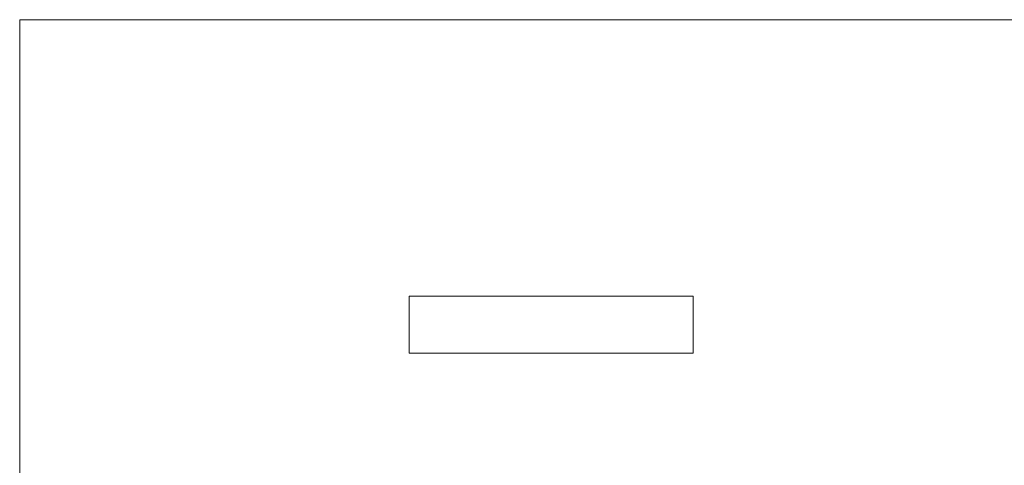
# Model space of a CAD drawing. Header units: millimetres. Extents: x -285 to 176, y -252 to 158.
# Tile 109 of 256: x -167 to -115, y 48 to 71. Entities that reach past the tile are written whole.
import ezdxf

# ---------------------------------------------------------------- set-up
doc = ezdxf.new("R2010")
doc.units = ezdxf.units.MM
doc.header["$MEASUREMENT"] = 0
doc.layers.add('Layer 1', color=7, linetype='Continuous')

msp = doc.modelspace()

# ---------------------------------------------------------------- linework, layer by layer
at = {"layer": 'Layer 1', "color": 1, "lineweight": 9}
for points, knots in [([(-151.7598, 0.94), (-151.7598, 0.94), (-166.7387, 0.94), (-166.7387, 0.94), (-166.7387, 0.94), (-166.7387, 0.94), (-166.7386, 71.3439), (-166.7386, 71.3439), (-166.7386, 71.3439), (-166.7386, 71.3439), (-62.7363, 71.3439), (-62.7363, 71.3439), (-62.7363, 71.3439), (-62.7363, 71.3439), (-62.7363, 0.94), (-62.7363, 0.94), (-62.7363, 0.94), (-62.7363, 0.94), (-78.2092, 0.94), (-78.2092, 0.94), (-78.2092, 0.94), (-78.2092, 0.94), (-78.2092, -2.6583), (-78.2092, -2.6583), (-78.2092, -2.6583), (-78.2092, -2.6583), (-93.2093, -2.6583), (-93.2093, -2.6583), (-93.2093, -2.6583), (-93.2093, -2.6583), (-93.2093, 0.94), (-93.2093, 0.94), (-93.2093, 0.94), (-93.2093, 0.94), (-136.7595, 0.94), (-136.7595, 0.94), (-136.7595, 0.94), (-136.7595, 0.94), (-136.7595, -2.6583), (-136.7595, -2.6583), (-136.7595, -2.6583), (-136.7595, -2.6583), (-151.7598, -2.6583), (-151.7598, -2.6583), (-151.7598, -2.6583), (-151.7598, -2.6583), (-151.7598, 0.94), (-151.7598, 0.94)], [0, 0, 0, 0, 0.0769231, 0.0769231, 0.0769231, 0.0769231, 0.1538462, 0.1538462, 0.1538462, 0.1538462, 0.2307692, 0.2307692, 0.2307692, 0.2307692, 0.3076923, 0.3076923, 0.3076923, 0.3076923, 0.3846154, 0.3846154, 0.3846154, 0.3846154, 0.4615385, 0.4615385, 0.4615385, 0.4615385, 0.5384615, 0.5384615, 0.5384615, 0.5384615, 0.6153846, 0.6153846, 0.6153846, 0.6153846, 0.6923077, 0.6923077, 0.6923077, 0.6923077, 0.7692308, 0.7692308, 0.7692308, 0.7692308, 0.8461538, 0.8461538, 0.8461538, 0.8461538, 1, 1, 1, 1]), ([(-146.1717, 56.7342), (-146.1717, 56.7342), (-146.1717, 53.7342), (-146.1717, 53.7342), (-146.1717, 53.7342), (-146.1717, 53.7342), (-131.1717, 53.7342), (-131.1717, 53.7342), (-131.1717, 53.7342), (-131.1717, 53.7342), (-131.1717, 56.7342), (-131.1717, 56.7342), (-131.1717, 56.7342), (-131.1717, 56.7342), (-146.1717, 56.7342), (-146.1717, 56.7342)], [0, 0, 0, 0, 0.2, 0.2, 0.2, 0.2, 0.4, 0.4, 0.4, 0.4, 0.6, 0.6, 0.6, 0.6, 1, 1, 1, 1])]:
    msp.add_open_spline(points, degree=3, knots=knots, dxfattribs=at)

doc.saveas('drawing.dxf')
